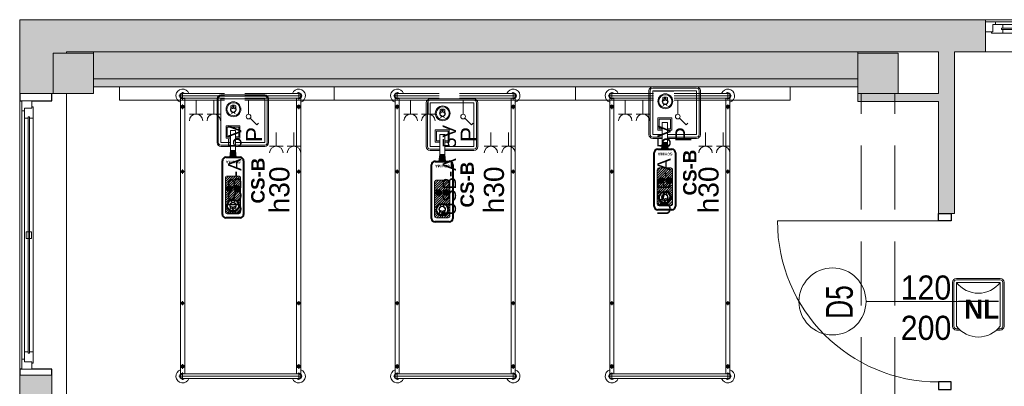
# Model space of a CAD drawing. Header units: centimetres. Extents: x -1253 to 21770, y -8842 to 3590.
# Tile 63 of 120: x -1253 to -519, y 2575 to 2848. Entities that reach past the tile are written whole.
import ezdxf

# ---------------------------------------------------------------- set-up
doc = ezdxf.new("R2010")
doc.units = ezdxf.units.CM
for name, pattern in [('Dash', [60, 30, -30]), ('Hidden', [71.4375, 47.625, -23.8125]), ('Ukryte', [71.438, 47.625, -23.813])]:
    doc.linetypes.add(name, pattern=pattern)
for name, color, linetype, lineweight in [('A-ANNO-NOTE', 131, 'Continuous', 9), ('A-AREA-IDEN', 2, 'Continuous', 13), ('A-DETL', 90, 'Continuous', 9), ('A-DETL-GENF', 92, 'Continuous', 9), ('A-DETL-HDLN', 90, 'Ukryte', 9), ('A-DETL-MEDM', 33, 'Continuous', 13), ('A-DOOR', 31, 'Continuous', 13), ('A-GLAZ', 151, 'Continuous', 13), ('A-WALL', 113, 'Continuous', 13), ('A-WALL-PATT', 111, 'Continuous', 13), ('I-FURN', 30, 'Continuous', 9), ('PRZYW_Elementy_inst_przyw', 7, 'Continuous', 9), ('Q-SPCQ', 91, 'Continuous', 9), ('S-COLS', 52, 'Continuous', 13)]:
    doc.layers.add(name, color=color, linetype=linetype, lineweight=lineweight)
doc.styles.add('adam', font='arialbd.ttf')
doc.styles.add('Arial', font='arial.ttf', dxfattribs={"width": 0.9, "height": 18})
doc.styles.add('Arial_1', font='arial.ttf', dxfattribs={"width": 0.7, "height": 20})
doc.styles.add('Arial_11', font='arial.ttf', dxfattribs={"width": 0.85, "height": 23})
doc.styles.add('Arial_4', font='arial.ttf', dxfattribs={"height": 10})
doc.styles.add('Arial_5', font='arial.ttf', dxfattribs={"height": 12})
doc.styles.add('Arial_6', font='arial.ttf', dxfattribs={"height": 15})

# ---------------------------------------------------------------- blocks, each defined once
blk = doc.blocks.new('M_Concrete-Square-Column - 300 x 300mm-1795931-6_piętro IV __13_80 m_ - stan projektowany')
at = {"layer": 'S-COLS', "lineweight": 9}
blk.add_hatch(color=254, dxfattribs=at).paths.add_polyline_path([(15, -15), (15, 15), (-15, 15), (-15, -15)], flags=0)
for p, q in [((15, 15), (-15, 15)), ((-15, 15), (-15, -15)), ((15, -15), (15, 15)), ((-15, -15), (15, -15))]:
    blk.add_line(p, q, dxfattribs=at)
blk = doc.blocks.new('łóżko 195x90 typ FAMED _102039_ - łóżko 195x90 typ FAMED _102039_-832813-6_piętro IV __13_80 m_ - stan projektowany')
at = {"layer": 'I-FURN'}
for p, q in [((-45.98, 104.75), (45.97, 104.75)), ((-44.75, 103.1), (-44.75, -102.61)), ((-43.25, 102.02), (-43.25, 107.47)), ((-43.25, 106.45), (43.25, 106.45)), ((-43.25, 103.05), (43.25, 103.05)), ((-41.75, -102.55), (-41.75, 103.1)), ((41.75, -102.61), (41.75, 103.05)), ((43.25, 102.02), (43.25, 107.47)), ((44.75, 103.1), (44.75, -102.61)), ((-45, 96.6), (-41.5, 96.6)), ((-43.25, 94.85), (-43.25, 98.35)), ((45, 96.6), (41.5, 96.6)), ((43.25, 94.85), (43.25, 98.35)), ((-44.75, 48.19), (-41.75, 48.19)), ((-43.25, 49.69), (-43.25, 46.69)), ((44.75, 48.19), (41.75, 48.19)), ((43.25, 49.69), (43.25, 46.69)), ((-44.75, -49.81), (-41.75, -49.81)), ((-43.25, -48.31), (-43.25, -51.31)), ((44.75, -49.81), (41.75, -49.81)), ((43.25, -48.31), (43.25, -51.31)), ((-43.25, -95.18), (-43.25, -98.68)), ((43.25, -95.18), (43.25, -98.68)), ((-45, -96.93), (-41.5, -96.93)), ((-43.25, -101.53), (-43.25, -106.98)), ((-43.25, -102.55), (43.25, -102.55)), ((45, -96.93), (41.5, -96.93)), ((43.25, -101.53), (43.25, -106.98)), ((45.97, -104.25), (-45.98, -104.25)), ((-43.25, -105.95), (43.25, -105.95))]:
    blk.add_line(p, q, dxfattribs=at)
for centre, radius in [((-43.25, 96.6), 1.25), ((-43.25, 96.6), 0.8), ((43.25, 96.6), 1.25), ((43.25, 96.6), 0.8), ((-43.25, 48.19), 1), ((43.25, 48.19), 1), ((-43.25, -49.81), 1), ((43.25, -49.81), 1), ((-43.25, -96.93), 1.25), ((-43.25, -96.93), 0.8), ((43.25, -96.93), 1.25), ((43.25, -96.93), 0.8)]:
    blk.add_circle(centre, radius, dxfattribs=at)
for centre, radius, start, end in [((-43.25, 104.75), 5, 19.87687, 252.5424), ((-43.25, 104.75), 2.23, 49.8221, 312.38874), ((-43.25, 104.75), 1.93, 62.02067, 297.97933), ((-43.25, 104.75), 1.7, 90, 270), ((43.25, 104.75), 5, 287.4576, 160.12313), ((43.25, 104.75), 2.23, 229.8221, 130.1779), ((43.25, 104.75), 1.93, 242.02067, 117.97933), ((43.25, 104.75), 1.7, 270, 90), ((-43.25, -104.25), 5, 107.4576, 340.12313), ((-43.25, -104.25), 2.23, 49.8221, 310.1779), ((-43.25, -104.25), 1.93, 62.02067, 297.97933), ((-43.25, -104.25), 1.7, 90, 270), ((43.25, -104.25), 5, 199.87687, 72.5424), ((43.25, -104.25), 2.23, 229.8221, 130.1779), ((43.25, -104.25), 1.93, 242.02067, 117.97933), ((43.25, -104.25), 1.7, 270, 90)]:
    blk.add_arc(centre, radius, start, end, dxfattribs=at)
blk = doc.blocks.new('Panel Gazowo Oswietleniowy 2 - Type 1-2423792-6_piętro IV __13_80 m_ - stan projektowany')
at = {"layer": 'Q-SPCQ'}
for p, q in [((-112.5, 47.33), (-102.5, 47.33)), ((-107.5, 47.33), (-107.5, 37)), ((-99.33, 47.33), (-89.33, 47.33)), ((-94.33, 47.33), (-94.33, 37)), ((47.5, 47.33), (57.5, 47.33)), ((52.5, 47.33), (52.5, 37)), ((60.67, 47.33), (70.67, 47.33)), ((65.67, 47.33), (65.67, 37)), ((-79.82, 31.43), (-81.13, 30.12)), ((-74.88, 26.48), (-79.82, 31.43)), ((80.18, 31.43), (78.87, 30.12)), ((85.12, 26.48), (80.18, 31.43)), ((-73.64, 13), (-73.64, 23.5)), ((-66.13, 23.33), (-56.13, 23.33)), ((-61.13, 23.33), (-61.13, 13)), ((-52.67, 23.33), (-42.67, 23.33)), ((-47.67, 23.33), (-47.67, 13)), ((-39.5, 23.33), (-29.5, 23.33)), ((-34.5, 23.33), (-34.5, 13)), ((86.36, 13), (86.36, 23.5)), ((93.87, 23.33), (103.87, 23.33)), ((98.87, 23.33), (98.87, 13)), ((107.33, 23.33), (117.33, 23.33)), ((112.33, 23.33), (112.33, 13)), ((120.5, 23.33), (130.5, 23.33)), ((125.5, 23.33), (125.5, 13)), ((-157.5, 3), (-157.5, 13)), ((-157.5, 13), (182.5, 13)), ((182.5, 13), (182.5, 3))]:
    blk.add_line(p, q, dxfattribs=at)
for centre in [(-73.64, 25.25), (86.36, 25.25)]:
    blk.add_circle(centre, 1.75, dxfattribs=at)
for centre, end in [((-107.5, 52.33), 0), ((-94.33, 52.33), 0), ((52.5, 52.33), 0), ((65.67, 52.33), 0), ((-61.13, 28.33), 360), ((-47.67, 28.33), 360), ((-34.5, 28.33), 360), ((98.87, 28.33), 360), ((112.33, 28.33), 360), ((125.5, 28.33), 360)]:
    blk.add_arc(centre, 5, 180, end, dxfattribs=at)
blk = doc.blocks.new('DRZWI 1S - automatyczna etykieta - Drzwi 120-2381491-6_piętro IV __13_80 m_ - stan projektowany')
at = {"layer": 'A-DETL-GENF'}
for p, q in [((-65.5, 6), (-65.5, -3.5)), ((-60, 6), (-65.5, 6)), ((-60, -3.5), (-60, 6)), ((65.5, 6), (60, 6)), ((60, 6), (60, -3.5)), ((65.5, -3.5), (65.5, 6)), ((-65.5, -3.5), (-60, -3.5)), ((60, -3.5), (65.5, -3.5))]:
    blk.add_line(p, q, dxfattribs=at)
at = {"layer": 'A-DETL-MEDM', "lineweight": 25}
for p, q in [((-60, 6), (-65.5, 6)), ((-65.5, 6), (-65.5, -3.5)), ((-60, -3.5), (-60, 6)), ((60, -3.5), (60, 6)), ((60, 6), (65.5, 6)), ((65.5, 6), (65.5, -3.5)), ((-65.5, -3.5), (-60, -3.5)), ((65.5, -3.5), (60, -3.5))]:
    blk.add_line(p, q, dxfattribs=at)
at = {"layer": 'A-DOOR'}
blk.add_line((60, 6), (60, 126), dxfattribs=at)
blk.add_arc((60, 6), 120, 90, 180, dxfattribs=at)
blk = doc.blocks.new('Okno - automatyczna etykieta - 200x165 _projektowane_-2617392-6_piętro IV __13_80 m_ - stan projektowany')
at = {"layer": 'A-GLAZ'}
for p, q in [((-92.5, 10.5), (-100, 10.5)), ((-100, 10.5), (-100, 3)), ((-100, 10.5), (100, 10.5)), ((-87, 8.5), (-94.5, 8.5)), ((-94.5, 8.5), (-94.5, 3)), ((-94.5, 3), (-94.5, 8.5)), ((-94.5, 8.5), (-92.5, 8.5)), ((-92.5, 8.5), (-92.5, 10.5)), ((92.5, 10.5), (-92.5, 10.5)), ((-87, 5.75), (-87, 8.5)), ((87, 8.5), (-87, 8.5)), ((94.5, 8.5), (87, 8.5)), ((87, 8.5), (87, 5.75)), ((100, 10.5), (92.5, 10.5)), ((92.5, 10.5), (92.5, 8.5)), ((92.5, 8.5), (94.5, 8.5)), ((94.5, 3), (94.5, 8.5)), ((94.5, 8.5), (94.5, 3)), ((100, 3), (100, 10.5)), ((-100, 3), (-94.5, 3)), ((-94.5, 3), (-95.5, 3)), ((-95.5, 3), (-95.5, 2)), ((-95.5, 2), (-87, 2)), ((88, 5.75), (-88, 5.75)), ((-88, 5.75), (-88, 4.75)), ((-88, 4.75), (-88, 5.75)), ((-88, 5.75), (-87, 5.75)), ((-88, 4.75), (88, 4.75)), ((-87, 4.75), (-88, 4.75)), ((-87, 2), (-87, 4.75)), ((87, 2), (-87, 2)), ((2.5, 7.25), (-2.5, 7.25)), ((-2.5, 7.25), (-2.5, 3.25)), ((-2.5, 3.25), (2.5, 3.25)), ((2.5, 3.25), (2.5, 7.25)), ((87, 5.75), (88, 5.75)), ((87, 4.75), (87, 2)), ((88, 4.75), (87, 4.75)), ((87, 2), (95.5, 2)), ((88, 4.75), (88, 5.75)), ((88, 5.75), (88, 4.75)), ((95.5, 3), (94.5, 3)), ((94.5, 3), (100, 3)), ((95.5, 2), (95.5, 3))]:
    blk.add_line(p, q, dxfattribs=at)
blk = doc.blocks.new('Okno - automatyczna etykieta - 200x165 _projektowane_-2631001-6_piętro IV __13_80 m_ - stan projektowany')
at = {"layer": 'A-GLAZ'}
for p, q in [((-100, -3), (-94.5, -3)), ((-100, -10.5), (-100, -3)), ((-95.5, -2), (-87, -2)), ((-95.5, -3), (-95.5, -2)), ((-94.5, -3), (-95.5, -3)), ((-94.5, -8.5), (-94.5, -3)), ((-94.5, -3), (-94.5, -8.5)), ((-88, -5.75), (-88, -4.75)), ((-88, -4.75), (88, -4.75)), ((-88, -4.75), (-88, -5.75)), ((-87, -4.75), (-88, -4.75)), ((88, -5.75), (-88, -5.75)), ((-88, -5.75), (-87, -5.75)), ((-87, -2), (-87, -4.75)), ((87, -2), (-87, -2)), ((-87, -5.75), (-87, -8.5)), ((-2.5, -7.25), (-2.5, -3.25)), ((-2.5, -3.25), (2.5, -3.25)), ((2.5, -7.25), (-2.5, -7.25)), ((2.5, -3.25), (2.5, -7.25)), ((87, -2), (95.5, -2)), ((87, -4.75), (87, -2)), ((88, -4.75), (87, -4.75)), ((87, -5.75), (88, -5.75)), ((87, -8.5), (87, -5.75)), ((88, -4.75), (88, -5.75)), ((88, -5.75), (88, -4.75)), ((94.5, -3), (94.5, -8.5)), ((95.5, -3), (94.5, -3)), ((94.5, -3), (100, -3)), ((94.5, -8.5), (94.5, -3)), ((95.5, -2), (95.5, -3)), ((100, -3), (100, -10.5)), ((-92.5, -10.5), (-100, -10.5)), ((-100, -10.5), (100, -10.5)), ((-87, -8.5), (-94.5, -8.5)), ((-94.5, -8.5), (-92.5, -8.5)), ((-92.5, -8.5), (-92.5, -10.5)), ((92.5, -10.5), (-92.5, -10.5)), ((87, -8.5), (-87, -8.5)), ((94.5, -8.5), (87, -8.5)), ((92.5, -8.5), (94.5, -8.5)), ((92.5, -10.5), (92.5, -8.5)), ((100, -10.5), (92.5, -10.5))]:
    blk.add_line(p, q, dxfattribs=at)
blk = doc.blocks.new('LN-4kB')
for centre in [(0, 9.5), (0, -23.14)]:
    blk.add_arc(centre, 20.48, 217.17501, 322.82499)
at = {"layer": 'PRZYW_Elementy_inst_przyw'}
for p, q in [((16.32, 0), (-16.32, 0)), ((-19.2, -2.88), (-19.2, -35.52)), ((-18.24, -2.88), (-18.24, -35.52)), ((-16.32, -0.96), (16.32, -0.96)), ((18.24, -2.88), (18.24, -35.52)), ((19.2, -35.52), (19.2, -2.88)), ((-16.32, -37.44), (-14.67, -37.44)), ((-16.32, -38.4), (-13.67, -38.4)), ((13.67, -38.4), (16.32, -38.4)), ((14.67, -37.44), (16.32, -37.44))]:
    blk.add_line(p, q, dxfattribs=at)
at = {"layer": 'PRZYW_Elementy_inst_przyw', "color": 7}
for p, q in [((-16.32, -35.52), (-16.32, -2.88)), ((-16.32, -2.88), (16.32, -2.88)), ((16.32, -2.88), (16.32, -35.52))]:
    blk.add_line(p, q, dxfattribs=at)
at = {"layer": 'PRZYW_Elementy_inst_przyw'}
for centre, radius, start, end in [((-16.32, -2.88), 2.88, 90, 180), ((16.32, -2.88), 2.88, 0, 90), ((-16.32, -2.88), 1.92, 90, 180), ((16.32, -2.88), 1.92, 0, 90), ((-16.32, -35.52), 2.88, 180, 270), ((-16.32, -35.52), 1.92, 180, 270), ((16.32, -35.52), 2.88, 270, 0), ((16.32, -35.52), 1.92, 270, 0)]:
    blk.add_arc(centre, radius, start, end, dxfattribs=at)
at = {"layer": 'PRZYW_Elementy_inst_przyw', "color": 150, "lineweight": 5, "insert": (-10.49, -15.87), "char_height": 2.5, "width": 28.6554, "attachment_point": 1, "style": 'adam'}
blk.add_mtext('{\\H5.6x;\\C256;NL}', dxfattribs=at)
blk = doc.blocks.new('Ikona')
at = {"layer": 'PRZYW_Elementy_inst_przyw'}
h = blk.add_hatch(color=1, dxfattribs=at)
h.dxf.hatch_style = 1
h.paths.add_polyline_path([(-1065.97, 3801.31), (-1066.17, 3801.31), (-1066.17, 3801.08), (-1065.97, 3801.08)])
h.paths.add_polyline_path([(-1065.97, 3801.08), (-1066.17, 3801.08), (-1066.17, 3800.87), (-1065.97, 3800.87)])
h.paths.add_polyline_path([(-1065.74, 3801.08), (-1065.97, 3801.08), (-1065.97, 3800.87), (-1065.74, 3800.87)])
h.paths.add_polyline_path([(-1066.17, 3801.08), (-1066.41, 3801.08), (-1066.41, 3800.87), (-1066.17, 3800.87)])
h.paths.add_polyline_path([(-1065.97, 3800.87), (-1066.17, 3800.87), (-1066.17, 3800.64), (-1065.97, 3800.64)])
at = {"layer": 'PRZYW_Elementy_inst_przyw', "color": 1}
for p, q in [((-1067.65, 3799.71), (-1067.65, 3801.21)), ((-1064.49, 3799.71), (-1064.49, 3801.21))]:
    blk.add_line(p, q, dxfattribs=at)
for points in [[(-1065.74, 3801.08), (-1065.74, 3800.87), (-1066.41, 3800.87), (-1066.41, 3801.08)], [(-1066.17, 3801.31), (-1065.97, 3801.31), (-1065.97, 3800.64), (-1066.17, 3800.64)]]:
    blk.add_lwpolyline(points, close=True, dxfattribs=at)
for centre, radius, start, end in [((-1066.07, 3798.74), 1.85, 31.7978, 276.8309), ((-1066.06, 3798.68), 1.6, 156.7793, 23.2207), ((-1066.07, 3798.03), 3.55, 63.5398, 116.4602), ((-1066.07, 3798.72), 1.65, 89.6447, 89.8927), ((-1066.08, 3798.74), 1.86, 277.2029, 31.4258), ((-1066.07, 3795.45), 1.43, 32.8175, 147.1825)]:
    blk.add_arc(centre, radius, start, end, dxfattribs=at)
at = {"layer": 'PRZYW_Elementy_inst_przyw', "color": 1, "lineweight": 5}
for centre, start, end in [((-1067.2, 3800.4), 253.1892, 358.3615), ((-1064.92, 3800.4), 181.6385, 286.8108)]:
    blk.add_arc(centre, 1.14, start, end, dxfattribs=at)
blk = doc.blocks.new('CS-B')
at = {"layer": 'PRZYW_Elementy_inst_przyw', "lineweight": 5}
for color, points in [(252, [(-9.2, -41.4), (-5.42, -41.4), (-4.88, -46.5), (-9.75, -46.5)]), (256, [(-2.15, -69.7, 1), (-6.52, -69.7, 1)])]:
    blk.add_hatch(color=color, dxfattribs=at).paths.add_polyline_path(points)
h = blk.add_hatch(dxfattribs=at)
h.set_pattern_fill('ANSI31', color=252, scale=0.395406, angle=180, style=0)
h.set_pattern_definition([(225, (-523.8423, 9872.2787), (0.88771144, -0.88771144), [])])
h.paths.add_polyline_path([(-11.68, -60.46), (-2.94, -60.46, -0.414214), (-1.62, -61.77), (-1.62, -87.24, -0.414214), (-2.94, -88.55), (-11.68, -88.55, -0.414214), (-13, -87.24), (-13, -61.77, -0.414214)])
h.paths.add_polyline_path([(-2.96, -82.55, 1), (-11.66, -82.55, 1)], flags=16)
h.paths.add_polyline_path([(-2.15, -69.7, 1), (-6.52, -69.7, 1)], flags=16)
h.paths.add_polyline_path([(-9.41, -83.63, 1.700181), (-7.33, -79.89, 0.030049), (-7.62, -79.91, 0.544216)], flags=0)
h.paths.add_polyline_path([(-5.4, -83.1, 1.517175), (-9.28, -83.1, -0.49408), (-7.34, -84.49, -0.49408)], flags=0)
h.paths.add_polyline_path([(-7.77, -85.42), (-7.46, -85.42), (-7.46, -85.73), (-7.19, -85.73), (-7.19, -85.42), (-6.88, -85.42), (-6.88, -85.16), (-7.19, -85.16), (-7.19, -84.85), (-7.46, -84.85), (-7.46, -85.16), (-7.77, -85.16)], flags=0)
h = blk.add_hatch(color=256, dxfattribs=at)
edge = h.paths.add_edge_path()
edge.add_arc((-10.15, -69.7), 2.18, 0, 360)
at = {"layer": 'PRZYW_Elementy_inst_przyw'}
for p, q in [((16.32, 0), (-16.32, 0)), ((-19.2, -2.88), (-19.2, -22.6)), ((-18.24, -2.88), (-18.24, -22.35)), ((18.24, -2.88), (18.24, -35.52)), ((19.2, -35.52), (19.2, -2.88)), ((-19.2, -22.6), (-19.2, -35.52)), ((-18.24, -22.35), (-18.24, -35.52)), ((-16.32, -37.44), (-9.2, -37.44)), ((-16.32, -38.4), (-9.2, -38.4)), ((-5.42, -37.44), (16.32, -37.44)), ((-5.42, -38.4), (16.32, -38.4))]:
    blk.add_line(p, q, dxfattribs=at)
at = {"layer": 'PRZYW_Elementy_inst_przyw', "color": 0}
blk.add_line((-16.32, -0.96), (16.32, -0.96), dxfattribs=at)
at = {"layer": 'PRZYW_Elementy_inst_przyw', "color": 252}
for p, q in [((-9.75, -46.5), (-9.2, -41.4)), ((-5.91, -41.4), (-8.71, -41.4)), ((-4.88, -46.5), (-5.42, -41.4))]:
    blk.add_line(p, q, dxfattribs=at)
at = {"layer": 'PRZYW_Elementy_inst_przyw', "lineweight": 40}
for p, q in [((-15.24, -89), (-15.24, -49.13)), ((-12.6, -46.5), (-2.02, -46.5)), ((0.62, -49.13), (0.62, -89)), ((-2.02, -91.64), (-12.6, -91.64))]:
    blk.add_line(p, q, dxfattribs=at)
at = {"layer": 'PRZYW_Elementy_inst_przyw', "color": 7}
for points in [[(-16.32, -21.91), (-16.32, -2.88), (16.32, -2.88), (16.32, -35.52), (-5.42, -35.52)], [(-9.2, -35.52), (-16.32, -35.52), (-16.32, -21.91)]]:
    blk.add_lwpolyline(points, dxfattribs=at)
at = {"layer": 'PRZYW_Elementy_inst_przyw', "linetype": 'Continuous', "lineweight": 5}
blk.add_lwpolyline([(-9.2, -32.3), (-12.52, -32.3), (-12.52, -23.11), (-2.09, -23.11), (-2.09, -32.3), (-5.42, -32.3)], dxfattribs=at)
at = {"layer": 'PRZYW_Elementy_inst_przyw', "linetype": 'Hidden', "lineweight": 5}
blk.add_lwpolyline([(-9.2, -31.34), (-11.63, -31.34), (-11.63, -23.97), (-2.99, -23.97), (-2.99, -31.34), (-5.42, -31.34)], dxfattribs=at)
at = {"layer": 'PRZYW_Elementy_inst_przyw', "lineweight": 5}
blk.add_lwpolyline([(-9.2, -26.45), (-5.42, -26.45), (-5.42, -41.4), (-9.2, -41.4)], close=True, dxfattribs=at)
at = {"layer": 'PRZYW_Elementy_inst_przyw'}
blk.add_lwpolyline([(-2.94, -60.46, -0.414214), (-1.62, -61.77), (-1.62, -87.24, -0.414214), (-2.94, -88.55), (-11.68, -88.55, -0.414214), (-13, -87.24), (-13, -61.77, -0.414214), (-11.68, -60.46)], format="xyb", close=True, dxfattribs=at)
at = {"layer": 'PRZYW_Elementy_inst_przyw', "lineweight": 5}
for radius in [5.55, 4.87]:
    blk.add_circle((-6.96, -10.7), radius, dxfattribs=at)
at = {"layer": 'PRZYW_Elementy_inst_przyw'}
for centre in [(-10.15, -69.7), (-4.34, -69.7)]:
    blk.add_circle(centre, 2.18, dxfattribs=at)
at = {"layer": 'PRZYW_Elementy_inst_przyw', "lineweight": 40}
blk.add_circle((-7.31, -82.55), 4.35, dxfattribs=at)
at = {"layer": 'PRZYW_Elementy_inst_przyw'}
for centre, radius, start, end in [((-16.32, -2.88), 2.88, 90, 180), ((16.32, -2.88), 2.88, 0, 90), ((-16.32, -35.52), 2.88, 180, 270), ((-16.32, -35.52), 1.92, 180, 270), ((16.32, -35.52), 2.88, 270, 0), ((16.32, -35.52), 1.92, 270, 0)]:
    blk.add_arc(centre, radius, start, end, dxfattribs=at)
at = {"layer": 'PRZYW_Elementy_inst_przyw', "color": 0}
for centre, start, end in [((-16.32, -2.88), 90, 180), ((16.32, -2.88), 0, 90)]:
    blk.add_arc(centre, 1.92, start, end, dxfattribs=at)
at = {"layer": 'PRZYW_Elementy_inst_przyw', "lineweight": 40}
for centre, start, end in [((-12.6, -49.13), 90, 180), ((-2.02, -49.13), 0, 90), ((-12.6, -89), 180, 270), ((-2.02, -89), 270, 0)]:
    blk.add_arc(centre, 2.64, start, end, dxfattribs=at)
at = {"layer": 'PRZYW_Elementy_inst_przyw', "lineweight": 5, "xscale": 1.155937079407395, "yscale": 1.155937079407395, "zscale": 1.155937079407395}
blk.add_blockref('Ikona', (1225.21, -4402), dxfattribs=at)
at = {"layer": 'PRZYW_Elementy_inst_przyw', "lineweight": 5, "xscale": 1.318019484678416, "yscale": 1.318019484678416, "zscale": 1.318019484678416, "rotation": 180}
blk.add_blockref('Ikona', (-1412.43, 4924.47), dxfattribs=at)
at = {"layer": 'PRZYW_Elementy_inst_przyw', "insert": (-1.67, -51.05), "char_height": 3.295, "width": 10.5574, "attachment_point": 1, "rotation": 180, "style": 'adam'}
blk.add_mtext('{\\H0.6x;SCHIMA}', dxfattribs=at)
at = {"layer": 'PRZYW_Elementy_inst_przyw', "lineweight": 5, "insert": (6.26, -80.92), "char_height": 2.5, "width": 68.9633, "attachment_point": 1, "rotation": 90, "style": 'adam'}
blk.add_mtext('{\\H4x;CS-B}', dxfattribs=at)

msp = doc.modelspace()

# ---------------------------------------------------------------- hatches: boundary and pattern name
at = {"layer": 'A-WALL-PATT'}
for points in [[(-1227.62, 2793.33), (-1227.62, 2823.33), (-1217.62, 2823.33), (-1217.62, 2848.33), (-1252.62, 2848.33), (-1252.62, 2793.33), (-1228.62, 2793.33)], [(-627.62, 2804.33), (-627.62, 2824.33), (-1197.62, 2824.33), (-1197.62, 2804.33), (-719.31, 2804.33)], [(-627.62, 2798.33), (-627.62, 2804.33), (-1197.62, 2804.33), (-1197.62, 2798.33), (-719.31, 2798.33)], [(-567.62, 2787.33), (-567.62, 2793.33), (-627.62, 2793.33), (-627.62, 2787.33), (-597.62, 2787.33)]]:
    msp.add_hatch(color=9, dxfattribs=at).paths.add_polyline_path(points, flags=0)
h = msp.add_hatch(color=9, dxfattribs=at)
h.paths.add_polyline_path([(1227.38, 2824.33), (1227.38, 2848.33), (507.38, 2848.33), (507.38, 2824.33), (1203.38, 2824.33)], flags=0)
h.paths.add_polyline_path([(307.38, 2824.33), (307.38, 2848.33), (267.38, 2848.33), (267.38, 2824.33), (297.38, 2824.33)], flags=0)
h.paths.add_polyline_path([(142.38, 2824.33), (157.38, 2824.33), (157.38, 2848.33), (-182.62, 2848.33), (-182.62, 2824.33), (17.38, 2824.33)], flags=0)
h.paths.add_polyline_path([(-332.62, 2824.33), (-292.62, 2824.33), (-292.62, 2848.33), (-332.62, 2848.33), (-332.62, 2839.33)], flags=0)
h.paths.add_polyline_path([(-532.62, 2824.33), (-532.62, 2848.33), (-1217.62, 2848.33), (-1217.62, 2824.33), (-547.62, 2824.33)], flags=0)
h = msp.add_hatch(color=9, dxfattribs=at)
h.paths.add_polyline_path([(-555.62, 1833.33), (-555.62, 1952.83), (-567.62, 1952.83), (-567.62, 1833.33)], flags=0)
h.paths.add_polyline_path([(-555.62, 2173.83), (-555.62, 2482.83), (-567.62, 2482.83), (-567.62, 2173.83)], flags=0)
h.paths.add_polyline_path([(-555.62, 2703.83), (-555.62, 2824.33), (-567.62, 2824.33), (-567.62, 2703.83), (-558.12, 2703.83)], flags=0)
h = msp.add_hatch(color=9, dxfattribs=at)
h.paths.add_polyline_path([(-1238.62, 1833.33), (-1228.62, 1833.33), (-1228.62, 1863.33), (-1252.62, 1863.33), (-1252.62, 1833.33)], flags=0)
h.paths.add_polyline_path([(-1252.62, 2073.33), (-1228.62, 2073.33), (-1228.62, 2103.33), (-1252.62, 2103.33), (-1252.62, 2080.47)], flags=0)
h.paths.add_polyline_path([(-1252.62, 2313.33), (-1228.62, 2313.33), (-1228.62, 2343.33), (-1252.62, 2343.33)], flags=0)
h.paths.add_polyline_path([(-1252.62, 2553.33), (-1228.62, 2553.33), (-1228.62, 2583.33), (-1252.62, 2583.33)], flags=0)

# ---------------------------------------------------------------- linework, layer by layer
at = {"layer": 'A-ANNO-NOTE', "lineweight": 13}
msp.add_line((-531.62, 2638.33), (-621.62, 2638.33), dxfattribs=at)
msp.add_line((-531.62, 2638.33), (-621.62, 2638.33), dxfattribs=at)
msp.add_circle((-646.62, 2638.33), 25, dxfattribs=at)
at = {"layer": 'A-DETL', "linetype": 'Dash', "lineweight": 25}
msp.add_open_spline([(-552.77, 2638.57), (-478.91, 2638.57), (-476.08, 2638.57), (-439.12, 2638.57), (-439.12, 2601.62), (-439.12, 2598.79), (-439.12, 2573.54), (-439.12, 1655.82), (-439.12, 1618.87), (-439.12, 1616.04), (-439.12, 1512.36), (-439.12, 1509.53), (-439.12, 1472.57), (-476.08, 1472.57), (-478.91, 1472.57), (-555.62, 1472.57)], degree=3, knots=[0, 0, 0, 0, 1.242892, 2.082132, 2.921372, 3.63261, 13.975949, 24.692511, 35.163852, 36.732804, 37.928533, 39.497485, 40.336725, 41.175965, 42.450024, 42.450024, 42.450024, 42.450024], dxfattribs=at)
at = {"layer": 'A-DETL-HDLN'}
for p, q in [((-625.12, 420.83), (-625.12, 2793.33)), ((-600.12, 420.83), (-600.12, 2793.33))]:
    msp.add_line(p, q, dxfattribs=at)
at = {"layer": 'A-WALL', "lineweight": 9}
for p, q in [((307.38, 2848.33), (-1252.62, 2848.33)), ((-1252.62, 2848.33), (-1252.62, 2793.33)), ((-532.62, 2846.83), (-532.62, 2848.33)), ((-532.62, 2824.33), (-532.62, 2839.33)), ((-1217.62, 2824.33), (-567.62, 2824.33)), ((-1217.62, 2823.33), (-1217.62, 2824.33)), ((-1197.62, 2824.33), (-1197.62, 2823.33)), ((-627.62, 2823.33), (-627.62, 2824.33)), ((-567.62, 2824.33), (-567.62, 2793.33)), ((-555.62, 2703.83), (-555.62, 2824.33)), ((-327.62, 2824.33), (-555.62, 2824.33)), ((-1197.62, 2804.33), (-627.62, 2804.33)), ((-1197.62, 2798.33), (-627.62, 2798.33)), ((-1228.62, 2793.33), (-1227.62, 2793.33)), ((-1217.62, 2793.33), (-1217.62, 2343.33)), ((-627.62, 2793.33), (-627.62, 2787.33)), ((-567.62, 2793.33), (-597.62, 2793.33)), ((-1252.62, 2587.83), (-1252.62, 2787.83)), ((-627.62, 2787.33), (-567.62, 2787.33)), ((-567.62, 2787.33), (-567.62, 2703.83)), ((-558.12, 2703.83), (-555.62, 2703.83)), ((-1252.62, 2583.33), (-1252.62, 2553.33)), ((-1228.62, 2553.33), (-1228.62, 2583.33))]:
    msp.add_line(p, q, dxfattribs=at)
at = {"layer": 'A-WALL'}
for p, q in [((-1252.62, 2793.33), (-1228.62, 2793.33)), ((-1228.62, 2583.33), (-1252.62, 2583.33))]:
    msp.add_line(p, q, dxfattribs=at)
at = {"layer": 'A-WALL', "color": 7, "lineweight": 25}
for p, q in [((-1252.62, 2793.33), (-1252.62, 2787.83)), ((-1228.62, 2787.83), (-1228.62, 2793.33)), ((-1252.62, 2787.83), (-1251.12, 2787.83)), ((-1243.62, 2787.83), (-1228.62, 2787.83)), ((-1251.12, 2587.83), (-1252.62, 2587.83)), ((-1252.62, 2587.83), (-1252.62, 2583.33)), ((-1228.62, 2587.83), (-1243.62, 2587.83)), ((-1228.62, 2583.33), (-1228.62, 2587.83))]:
    msp.add_line(p, q, dxfattribs=at)

# ---------------------------------------------------------------- block references
at = {"layer": 'A-DOOR', "rotation": 89.9999999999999}
msp.add_blockref('DRZWI 1S - automatyczna etykieta - Drzwi 120-2381491-6_piętro IV __13_80 m_ - stan projektowany', (-561.62, 2638.33), dxfattribs=at)
at = {"layer": 'A-GLAZ'}
for name, p, rotation in [('Okno - automatyczna etykieta - 200x165 _projektowane_-2631001-6_piętro IV __13_80 m_ - stan projektowany', (-432.62, 2836.33), 180), ('Okno - automatyczna etykieta - 200x165 _projektowane_-2617392-6_piętro IV __13_80 m_ - stan projektowany', (-1240.62, 2687.83), 89.9999999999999)]:
    msp.add_blockref(name, p, dxfattribs=dict(at, rotation=rotation))
at = {"layer": 'I-FURN'}
for p in [(-1087.87, 2686.88), (-927.87, 2686.88), (-767.87, 2686.88)]:
    msp.add_blockref('łóżko 195x90 typ FAMED _102039_ - łóżko 195x90 typ FAMED _102039_-832813-6_piętro IV __13_80 m_ - stan projektowany', p, dxfattribs=at)
at = {"layer": 'PRZYW_Elementy_inst_przyw', "color": 252, "lineweight": 5}
msp.add_blockref('LN-4kB', (-537.87, 2655.43), dxfattribs=at)
at = {"layer": 'Q-SPCQ', "rotation": 180}
for p in [(-995.62, 2801.33), (-835.62, 2801.33)]:
    msp.add_blockref('Panel Gazowo Oswietleniowy 2 - Type 1-2423792-6_piętro IV __13_80 m_ - stan projektowany', p, dxfattribs=at)
at = {"layer": 'S-COLS', "lineweight": 9}
for p in [(-1212.62, 2808.33), (-612.62, 2808.33)]:
    msp.add_blockref('M_Concrete-Square-Column - 300 x 300mm-1795931-6_piętro IV __13_80 m_ - stan projektowany', p, dxfattribs=at)

# ---------------------------------------------------------------- texts
at = {"layer": 'A-ANNO-NOTE', "lineweight": 211, "char_height": 18, "width": 38.07, "attachment_point": 5, "line_spacing_factor": 0.936439, "style": 'Arial'}
for s, insert in [('\\pxqc,t6.35,12.7,19.05,25.4,31.75,38.1,44.45,50.8,57.15,63.5,69.85,76.2,82.55,88.9,95.25,101.6,107.95,114.3,120.65,127,133.35,139.7,146.05,152.4,158.75,165.1,171.45,177.8,184.15,190.5,196.85,203.2;{120}', (-576.95, 2648.56)), ('\\pxqc,t6.35,12.7,19.05,25.4,31.75,38.1,44.45,50.8,57.15,63.5,69.85,76.2,82.55,88.9,95.25,101.6,107.95,114.3,120.65,127,133.35,139.7,146.05,152.4,158.75,165.1,171.45,177.8,184.15,190.5,196.85,203.2;{200}', (-576.86, 2618.56)), ('\\pxqc,t6.35,12.7,19.05,25.4,31.75,38.1,44.45,50.8,57.15,63.5,69.85,76.2,82.55,88.9,95.25,101.6,107.95,114.3,120.65,127,133.35,139.7,146.05,152.4,158.75,165.1,171.45,177.8,184.15,190.5,196.85,203.2;{200}', (-576.86, 2618.56))]:
    msp.add_mtext(s, dxfattribs=dict(at, insert=insert))
at = {"layer": 'A-ANNO-NOTE', "lineweight": 211, "insert": (-641.33, 2637.9), "char_height": 20, "width": 25.97, "attachment_point": 5, "rotation": 90, "line_spacing_factor": 0.936439, "style": 'Arial_1'}
msp.add_mtext('\\pxqc,t4.445,8.89,13.335,17.78,22.225,26.67,31.115,35.56,40.005,44.45,48.895,53.34,57.785,62.23,66.675,71.12,75.565,80.01,84.455,88.9,93.345,97.79,102.235,106.68,111.125,115.57,120.015,124.46,128.905,133.35,137.795,142.24;{D5}', dxfattribs=at)
at = {"layer": 'A-AREA-IDEN', "color": 0, "insert": (-800.24, 2490.65), "char_height": 23, "width": 156.91, "attachment_point": 7, "line_spacing_factor": 0.936439, "style": 'Arial_11'}
msp.add_mtext('\\pt84.99995,169.9999,255.00008,340.00003,424.99998,509.99993,595.00011,680.00006,765.00001,849.99996,934.99991,1020.00009,1105.00004,1189.99999,1274.99994,1359.99989,1445.00007,1530.00002,1614.99997,1699.99992,1785.0001,1870.00005,1955,2039.99995,2124.9999,2210.00008,2295.00003,2379.99998,2464.99993,2550.00011,2635.00006,2720.00001;Pok. łóżkowy\\P3os.', dxfattribs=at)

# ---------------------------------------------------------------- next in the draw order: texts
at = {"layer": 'A-ANNO-NOTE', "lineweight": 13, "rotation": 90, "line_spacing_factor": 0.936439, "bg_fill": 3, "box_fill_scale": 1.25, "bg_fill_color": 256, "bg_fill_true_color": 13158600, "bg_fill_transparency": 0}
for s, insert, char_height, width, attachment_point, style in [('\\pxqc,t12.7,25.4,38.1,50.8,63.5,76.2,88.9,101.6,114.3,127,139.7,152.4,165.1,177.8,190.5,203.2,215.9,228.6,241.3,254,266.7,279.4,292.1,304.8,317.5,330.2,342.9,355.6,368.3,381,393.7,406.4;{USB-A  5V}', (-1092.25, 2736.09), 10, 113.1, 5, 'Arial_4'), ('\\pxqc,t12.7,25.4,38.1,50.8,63.5,76.2,88.9,101.6,114.3,127,139.7,152.4,165.1,177.8,190.5,203.2,215.9,228.6,241.3,254,266.7,279.4,292.1,304.8,317.5,330.2,342.9,355.6,368.3,381,393.7,406.4;{USB-A  5V}', (-932.25, 2736.09), 10, 113.1, 5, 'Arial_4'), ('\\pxqc,t12.7,25.4,38.1,50.8,63.5,76.2,88.9,101.6,114.3,127,139.7,152.4,165.1,177.8,190.5,203.2,215.9,228.6,241.3,254,266.7,279.4,292.1,304.8,317.5,330.2,342.9,355.6,368.3,381,393.7,406.4;{USB-A  5V}', (-772.25, 2736.09), 10, 113.1, 5, 'Arial_4'), ('\\pxt8.46667,16.93333,25.4,33.86667,42.33333,50.8,59.26667,67.73333,76.2,84.66667,93.13333,101.6,110.06667,118.53333,127,135.46667,143.93333,152.4,160.86667,169.33333,177.8,186.26667,194.73333,203.2,211.66667,220.13333,228.6,237.06667,245.53333,254,262.46667,270.93333;{h30}', (-1066.55, 2703.98), 15, 36.764, 1, 'Arial_6'), ('\\pxt8.46667,16.93333,25.4,33.86667,42.33333,50.8,59.26667,67.73333,76.2,84.66667,93.13333,101.6,110.06667,118.53333,127,135.46667,143.93333,152.4,160.86667,169.33333,177.8,186.26667,194.73333,203.2,211.66667,220.13333,228.6,237.06667,245.53333,254,262.46667,270.93333;{h30}', (-906.55, 2703.98), 15, 36.764, 1, 'Arial_6'), ('\\pxt8.46667,16.93333,25.4,33.86667,42.33333,50.8,59.26667,67.73333,76.2,84.66667,93.13333,101.6,110.06667,118.53333,127,135.46667,143.93333,152.4,160.86667,169.33333,177.8,186.26667,194.73333,203.2,211.66667,220.13333,228.6,237.06667,245.53333,254,262.46667,270.93333;{h30}', (-746.55, 2703.98), 15, 36.764, 1, 'Arial_6')]:
    msp.add_mtext(s, dxfattribs=dict(at, insert=insert, char_height=char_height, width=width, attachment_point=attachment_point, style=style))

# ---------------------------------------------------------------- next in the draw order: block references
at = {"layer": 'PRZYW_Elementy_inst_przyw', "lineweight": 5}
for p in [(-764.28, 2798.26), (-1086.28, 2792.26)]:
    msp.add_blockref('CS-B', p, dxfattribs=at)

# ---------------------------------------------------------------- next in the draw order: texts
at = {"layer": 'A-ANNO-NOTE', "lineweight": 13, "char_height": 12, "width": 12.019, "attachment_point": 5, "rotation": 90, "line_spacing_factor": 0.936439, "style": 'Arial_5'}
for insert in [(-1077.87, 2762.73), (-917.87, 2762.73), (-757.87, 2762.73)]:
    msp.add_mtext('\\pxqc,t10.58333,21.16667,31.75,42.33333,52.91667,63.5,74.08333,84.66667,95.25,105.83333,116.41667,127,137.58333,148.16667,158.75,169.33333,179.91667,190.5,201.08333,211.66667,222.25,232.83333,243.41667,254,264.58333,275.16667,285.75,296.33333,306.91667,317.5,328.08333,338.66667;{P}', dxfattribs=dict(at, insert=insert))
at = {"layer": 'A-ANNO-NOTE', "lineweight": 13, "insert": (-906.55, 2703.98), "char_height": 15, "width": 36.764, "attachment_point": 1, "rotation": 90, "line_spacing_factor": 0.936439, "style": 'Arial_6', "bg_fill": 3, "box_fill_scale": 1.25, "bg_fill_color": 256, "bg_fill_true_color": 13158600, "bg_fill_transparency": 0}
msp.add_mtext('\\pxt8.46667,16.93333,25.4,33.86667,42.33333,50.8,59.26667,67.73333,76.2,84.66667,93.13333,101.6,110.06667,118.53333,127,135.46667,143.93333,152.4,160.86667,169.33333,177.8,186.26667,194.73333,203.2,211.66667,220.13333,228.6,237.06667,245.53333,254,262.46667,270.93333;{h30}', dxfattribs=at)

# ---------------------------------------------------------------- next in the draw order: texts
at = {"layer": 'A-ANNO-NOTE', "lineweight": 13, "insert": (-932.25, 2736.09), "char_height": 10, "width": 113.1, "attachment_point": 5, "rotation": 90, "line_spacing_factor": 0.936439, "style": 'Arial_4', "bg_fill": 3, "box_fill_scale": 1.25, "bg_fill_color": 256, "bg_fill_true_color": 13158600, "bg_fill_transparency": 0}
msp.add_mtext('\\pxqc,t12.7,25.4,38.1,50.8,63.5,76.2,88.9,101.6,114.3,127,139.7,152.4,165.1,177.8,190.5,203.2,215.9,228.6,241.3,254,266.7,279.4,292.1,304.8,317.5,330.2,342.9,355.6,368.3,381,393.7,406.4;{USB-A  5V}', dxfattribs=at)

# ---------------------------------------------------------------- next in the draw order: block references
at = {"layer": 'PRZYW_Elementy_inst_przyw', "lineweight": 5}
msp.add_blockref('CS-B', (-930.28, 2789.26), dxfattribs=at)

# ---------------------------------------------------------------- next in the draw order: texts
at = {"layer": 'A-ANNO-NOTE', "lineweight": 13, "insert": (-917.87, 2762.73), "char_height": 12, "width": 12.019, "attachment_point": 5, "rotation": 90, "line_spacing_factor": 0.936439, "style": 'Arial_5'}
msp.add_mtext('\\pxqc,t10.58333,21.16667,31.75,42.33333,52.91667,63.5,74.08333,84.66667,95.25,105.83333,116.41667,127,137.58333,148.16667,158.75,169.33333,179.91667,190.5,201.08333,211.66667,222.25,232.83333,243.41667,254,264.58333,275.16667,285.75,296.33333,306.91667,317.5,328.08333,338.66667;{P}', dxfattribs=at)

doc.saveas('drawing.dxf')
